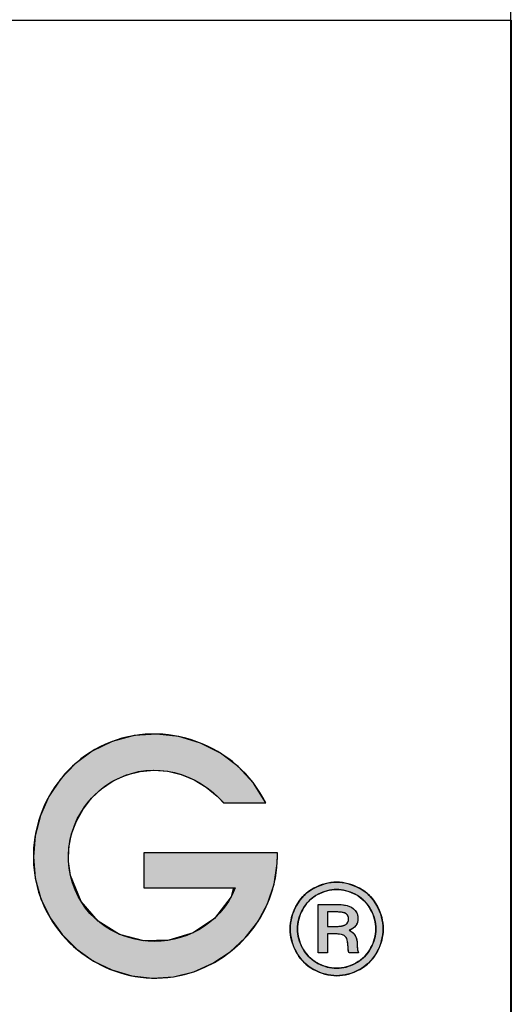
# Model space of a CAD drawing. Header units: inches. Extents: x 0 to 80, y 0 to 59.8.
# Tile 9 of 12: x 77.9 to 80, y 3.7 to 8. Entities that reach past the tile are written whole.
import ezdxf

# ---------------------------------------------------------------- set-up
doc = ezdxf.new("R2010")
doc.units = ezdxf.units.IN
doc.header["$MEASUREMENT"] = 0
doc.layers.add('Default', color=7, linetype='Continuous')
doc.layers.add('Layer_1', color=7, linetype='Continuous')

# ---------------------------------------------------------------- blocks, each defined once
blk = doc.blocks.new('block_2')
at = {"layer": 'Default', "linetype": 'Continuous'}
blk.add_hatch(color=7, dxfattribs=at).paths.add_polyline_path([(1.056640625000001, 0.1190999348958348), (1.056640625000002, 0.1178501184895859), (1.056640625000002, 0.1145353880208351), (1.056640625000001, 0.1098078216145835), (1.056640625, 0.1043194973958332), (1.056640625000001, 0.0987224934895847), (1.056640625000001, 0.0936688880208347), (1.056640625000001, 0.0898107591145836), (1.056640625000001, 0.0878001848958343), (1.05812743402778, 0.0876532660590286), (1.065147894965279, 0.0876532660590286), (1.076408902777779, 0.0876532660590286), (1.090214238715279, 0.0876532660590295), (1.10486768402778, 0.0876532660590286), (1.118673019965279, 0.0876532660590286), (1.12993402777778, 0.0876532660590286), (1.136954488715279, 0.0876532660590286), (1.134680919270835, 0.0797674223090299), (1.119760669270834, 0.0604260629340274), (1.100666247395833, 0.0474846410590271), (1.079049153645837, 0.0408476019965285), (1.056560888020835, 0.0404193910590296), (1.034852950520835, 0.0461044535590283), (1.015576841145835, 0.0578072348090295), (1.000384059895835, 0.0754321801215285), (0.9909261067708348, 0.0988837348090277), (0.9891624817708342, 0.1114258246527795), (0.9895272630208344, 0.1238606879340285), (0.991890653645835, 0.1359598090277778), (0.9961228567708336, 0.147494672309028), (1.002094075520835, 0.1582367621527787), (1.009674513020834, 0.1679575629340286), (1.018734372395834, 0.1764285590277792), (1.029143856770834, 0.1834212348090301), (1.04088982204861, 0.1887377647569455), (1.05317654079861, 0.1919200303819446), (1.065609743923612, 0.1929747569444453), (1.077964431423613, 0.1920035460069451), (1.090015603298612, 0.1891079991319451), (1.101538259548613, 0.1843897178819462), (1.112307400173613, 0.1779503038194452), (1.122098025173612, 0.1698913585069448), (1.128146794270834, 0.1636691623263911), (1.130561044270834, 0.1636691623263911), (1.135193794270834, 0.1636691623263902), (1.141262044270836, 0.1636691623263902), (1.147982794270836, 0.1636691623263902), (1.154573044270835, 0.1636691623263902), (1.160249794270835, 0.1636691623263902), (1.164230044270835, 0.1636691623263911), (1.165730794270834, 0.1636691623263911), (1.154846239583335, 0.181251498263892), (1.141107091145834, 0.1961930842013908), (1.125038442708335, 0.2082848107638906), (1.107165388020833, 0.21731756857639), (1.088013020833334, 0.223082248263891), (1.068106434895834, 0.2253697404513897), (1.047970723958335, 0.2239709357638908), (1.028130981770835, 0.2186767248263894), (1.010259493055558, 0.2099786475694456), (0.9949627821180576, 0.1986641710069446), (0.9820243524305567, 0.1850080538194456), (0.9716329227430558, 0.1694366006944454), (0.9639772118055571, 0.1523761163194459), (0.9592459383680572, 0.1342529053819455), (0.9576278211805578, 0.115493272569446), (0.9593115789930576, 0.096523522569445), (0.9644251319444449, 0.0779277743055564), (0.9725727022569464, 0.0609363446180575), (0.9833690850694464, 0.0458355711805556), (0.9964454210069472, 0.0328621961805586), (1.011432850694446, 0.0222529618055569), (1.027962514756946, 0.0142446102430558), (1.045665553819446, 0.0090738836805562), (1.064173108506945, 0.0069775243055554), (1.083116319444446, 0.0081922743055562), (1.101434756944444, 0.0127238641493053), (1.118436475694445, 0.0202328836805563), (1.133821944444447, 0.0303944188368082), (1.147291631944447, 0.0428835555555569), (1.158546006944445, 0.0573753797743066), (1.167285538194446, 0.0735449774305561), (1.173210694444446, 0.0910674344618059), (1.176021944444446, 0.1096178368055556), (1.176215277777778, 0.1160304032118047), (1.17621527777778, 0.1162987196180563), (1.17621527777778, 0.1167291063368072), (1.176215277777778, 0.117256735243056), (1.176215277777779, 0.1178167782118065), (1.176215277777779, 0.1183444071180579), (1.176215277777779, 0.1187747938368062), (1.176215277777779, 0.1190431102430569), (1.175656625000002, 0.1190999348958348), (1.168011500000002, 0.1190999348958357), (1.153341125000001, 0.1190999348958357), (1.134125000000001, 0.1190999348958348), (1.112842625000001, 0.1190999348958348), (1.091973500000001, 0.1190999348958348), (1.073997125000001, 0.1190999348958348), (1.061393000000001, 0.1190999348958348)])
at = {"layer": 'Default', "color": 7, "linetype": 'Continuous'}
blk.add_lwpolyline([(1.056640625, 0.1190999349), (1.056640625, 0.1178501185), (1.056640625, 0.114535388), (1.056640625, 0.1098078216), (1.056640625, 0.1043194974), (1.056640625, 0.0987224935), (1.056640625, 0.093668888), (1.056640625, 0.0898107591), (1.056640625, 0.08780018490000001), (1.058127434, 0.08765326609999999), (1.065147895, 0.08765326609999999), (1.0764089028, 0.08765326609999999), (1.0902142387, 0.08765326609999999), (1.104867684, 0.08765326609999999), (1.11867302, 0.08765326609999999), (1.1299340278, 0.08765326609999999), (1.1369544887, 0.08765326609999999), (1.1346809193, 0.0797674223), (1.1197606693, 0.0604260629), (1.1006662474, 0.0474846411), (1.0790491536, 0.040847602), (1.056560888, 0.0404193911), (1.0348529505, 0.0461044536), (1.0155768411, 0.0578072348), (1.0003840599, 0.0754321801), (0.9909261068, 0.0988837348), (0.9891624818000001, 0.1114258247), (0.9895272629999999, 0.1238606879), (0.9918906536, 0.135959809), (0.9961228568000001, 0.1474946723), (1.0020940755, 0.1582367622), (1.009674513, 0.1679575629), (1.0187343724, 0.176428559), (1.0291438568, 0.1834212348), (1.040889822, 0.1887377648), (1.0531765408, 0.1919200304), (1.0656097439, 0.1929747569), (1.0779644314, 0.192003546), (1.0900156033, 0.1891079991), (1.1015382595, 0.1843897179), (1.1123074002, 0.1779503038), (1.1220980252, 0.1698913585), (1.1281467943, 0.1636691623), (1.1305610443, 0.1636691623), (1.1351937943, 0.1636691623), (1.1412620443, 0.1636691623), (1.1479827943, 0.1636691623), (1.1545730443, 0.1636691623), (1.1602497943, 0.1636691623), (1.1642300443, 0.1636691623), (1.1657307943, 0.1636691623), (1.1548462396, 0.1812514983), (1.1411070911, 0.1961930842), (1.1250384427, 0.2082848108), (1.107165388, 0.2173175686), (1.0880130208, 0.2230822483), (1.0681064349, 0.2253697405), (1.047970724, 0.2239709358), (1.0281309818, 0.2186767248), (1.0102594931, 0.2099786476), (0.9949627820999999, 0.198664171), (0.9820243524, 0.1850080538), (0.9716329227, 0.1694366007), (0.9639772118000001, 0.1523761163), (0.9592459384, 0.1342529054), (0.9576278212, 0.1154932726), (0.9593115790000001, 0.0965235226), (0.9644251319, 0.0779277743), (0.9725727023, 0.0609363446), (0.9833690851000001, 0.0458355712), (0.9964454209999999, 0.0328621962), (1.0114328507, 0.0222529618), (1.0279625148, 0.0142446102), (1.0456655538, 0.0090738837), (1.0641731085, 0.0069775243), (1.0831163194, 0.0081922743), (1.1014347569, 0.0127238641), (1.1184364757, 0.0202328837), (1.1338219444, 0.0303944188), (1.1472916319, 0.0428835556), (1.1585460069, 0.05737537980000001), (1.1672855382, 0.0735449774), (1.1732106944, 0.09106743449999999), (1.1760219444, 0.1096178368), (1.1762152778, 0.1160304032), (1.1762152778, 0.1162987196), (1.1762152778, 0.1167291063), (1.1762152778, 0.1172567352), (1.1762152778, 0.1178167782), (1.1762152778, 0.1183444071), (1.1762152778, 0.1187747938), (1.1762152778, 0.1190431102), (1.175656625, 0.1190999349), (1.1680115, 0.1190999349), (1.153341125, 0.1190999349), (1.134125, 0.1190999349), (1.112842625, 0.1190999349), (1.0919735, 0.1190999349), (1.073997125, 0.1190999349), (1.061393, 0.1190999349), (1.056640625, 0.1190999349)], close=True, dxfattribs=at)
for points, knots in [([(1.165730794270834, 0.1636691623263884), (1.139946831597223, 0.215983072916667), (1.075046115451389, 0.240152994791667), (1.021674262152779, 0.2160101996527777), (0.9721815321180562, 0.1936170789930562), (0.9463433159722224, 0.1358981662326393), (0.9623616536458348, 0.0839708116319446), (0.9781222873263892, 0.0328708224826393), (1.030232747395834, 0), (1.083116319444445, 0.0081922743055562), (1.135552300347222, 0.0163438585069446), (1.176215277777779, 0.0627170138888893), (1.176215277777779, 0.1159735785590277)], [0, 0, 0, 0, 0.25, 0.25, 0.25, 0.5, 0.5, 0.5, 0.75, 0.75, 0.75, 1, 1, 1, 1]), ([(1.138441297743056, 0.0876532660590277), (1.109971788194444, 0.0189208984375), (1.007703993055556, 0.025736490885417), (0.990926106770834, 0.0988837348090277), (0.982950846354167, 0.1336602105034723), (1.001112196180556, 0.1698404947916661), (1.032891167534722, 0.1853841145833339), (1.065782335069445, 0.2014634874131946), (1.104709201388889, 0.190958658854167), (1.127970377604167, 0.1636691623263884)], [0, 0, 0, 0, 0.3333333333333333, 0.3333333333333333, 0.3333333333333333, 0.6666666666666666, 0.6666666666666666, 0.6666666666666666, 1, 1, 1, 1])]:
    blk.add_open_spline(points, degree=3, knots=knots, dxfattribs=at)
for points in [[(1.127970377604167, 0.1636691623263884), (1.127970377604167, 0.1636691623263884), (1.165730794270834, 0.1636691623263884), (1.165730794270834, 0.1636691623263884)], [(1.056640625, 0.119099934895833), (1.056640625, 0.119099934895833), (1.056640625, 0.0876532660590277), (1.056640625, 0.0876532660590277)], [(1.176215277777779, 0.119099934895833), (1.176215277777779, 0.119099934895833), (1.056640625, 0.119099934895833), (1.056640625, 0.119099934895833)], [(1.176215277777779, 0.1159735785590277), (1.176215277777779, 0.1159735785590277), (1.176215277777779, 0.119099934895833), (1.176215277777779, 0.119099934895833)], [(1.056640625, 0.0876532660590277), (1.056640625, 0.0876532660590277), (1.138441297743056, 0.0876532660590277), (1.138441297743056, 0.0876532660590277)]]:
    blk.add_open_spline(points, degree=3, dxfattribs=at)
blk = doc.blocks.new('block_5')
at = {"layer": 'Layer_1', "linetype": 'Continuous'}
h = blk.add_hatch(color=7, dxfattribs=at)
h.paths.add_polyline_path([(0.0415445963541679, 0.0836181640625), (0.0390655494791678, 0.0835405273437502), (0.0365985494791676, 0.0833076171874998), (0.0341427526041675, 0.0829194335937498), (0.031697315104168, 0.0823759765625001), (0.0292613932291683, 0.0816772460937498), (0.0268341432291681, 0.080823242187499), (0.0244147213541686, 0.0798139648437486), (0.0220022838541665, 0.0786494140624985), (0.0196351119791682, 0.0773327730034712), (0.0173912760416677, 0.0758804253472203), (0.0152711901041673, 0.0742942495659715), (0.013275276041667, 0.0725741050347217), (0.0114039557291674, 0.0707198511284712), (0.0096576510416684, 0.0687313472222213), (0.008036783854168, 0.0666084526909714), (0.0065417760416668, 0.0643510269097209), (0.0051750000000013, 0.0619643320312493), (0.003962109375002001, 0.0595281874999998), (0.0029109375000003, 0.0570688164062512), (0.0020214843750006, 0.0545859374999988), (0.0012937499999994, 0.0520792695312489), (0.0007277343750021, 0.0495485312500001), (0.0003234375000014, 0.0469934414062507), (8.0859375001e-05, 0.0444137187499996), (9e-16, 0.04180908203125), (7.91250000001e-05, 0.0392332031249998), (0.0003165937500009, 0.0366813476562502), (0.0007125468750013, 0.0341535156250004), (0.0012671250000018, 0.0316497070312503), (0.0019804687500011, 0.0291699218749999), (0.0028527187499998, 0.0267141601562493), (0.0038840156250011, 0.0242824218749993), (0.0050745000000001, 0.0218747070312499), (0.0064112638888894, 0.0195136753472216), (0.0078761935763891, 0.0172730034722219), (0.0094704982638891, 0.015158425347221), (0.0111937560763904, 0.0131700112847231), (0.0130455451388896, 0.0113078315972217), (0.0150254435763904, 0.0095719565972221), (0.0171330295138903, 0.0079624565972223), (0.0193678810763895, 0.0064794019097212), (0.0217254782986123, 0.0051247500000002), (0.0241327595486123, 0.0039230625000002), (0.0265636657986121, 0.002881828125), (0.0290183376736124, 0.0020009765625), (0.0314969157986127, 0.0012804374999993), (0.0339995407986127, 0.000720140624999), (0.0365263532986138, 0.0003200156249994), (0.039077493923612, 7.99921874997e-05), (0.0416531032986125, 0), (0.0442011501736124, 7.99921874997e-05), (0.0467281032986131, 0.0003200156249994), (0.04923396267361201, 0.000720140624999), (0.0517187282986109, 0.0012804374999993), (0.0541824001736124, 0.0020009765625), (0.0566249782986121, 0.002881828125), (0.0590464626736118, 0.0039230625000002), (0.0614468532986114, 0.0051247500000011), (0.0638057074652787, 0.0064794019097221), (0.06604437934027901, 0.0079624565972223), (0.0681553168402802, 0.0095719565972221), (0.0701385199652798, 0.0113078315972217), (0.0719939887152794, 0.0131700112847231), (0.0737217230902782, 0.0151584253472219), (0.07532172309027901, 0.0172730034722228), (0.0767939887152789, 0.0195136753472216), (0.0781336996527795, 0.0218747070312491), (0.0793171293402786, 0.0242824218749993), (0.0803441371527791, 0.0267141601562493), (0.0812143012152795, 0.0291699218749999), (0.0819271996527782, 0.0316497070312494), (0.0824824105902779, 0.0341535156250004), (0.0828795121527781, 0.0366813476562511), (0.0831180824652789, 0.0392332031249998), (0.0831976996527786, 0.04180908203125), (0.0831163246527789, 0.0444137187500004), (0.0828724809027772, 0.0469934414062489), (0.0824665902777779, 0.0495485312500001), (0.08189907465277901, 0.0520792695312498), (0.0811703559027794, 0.0545859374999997), (0.080280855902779, 0.0570688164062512), (0.0792309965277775, 0.0595281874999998), (0.0780211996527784, 0.0619643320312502), (0.0766589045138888, 0.0643510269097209), (0.07516720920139, 0.0666084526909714), (0.0735480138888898, 0.0687313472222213), (0.0718014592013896, 0.0707198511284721), (0.06992768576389, 0.0725741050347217), (0.0679268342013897, 0.0742942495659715), (0.0657990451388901, 0.0758804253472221), (0.0635444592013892, 0.0773327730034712), (0.061171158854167, 0.0786494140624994), (0.0587629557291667, 0.0798139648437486), (0.0563418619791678, 0.080823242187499), (0.0539078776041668, 0.0816772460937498), (0.0514610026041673, 0.0823759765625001), (0.0490012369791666, 0.0829194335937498), (0.0465285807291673, 0.0833076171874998), (0.0440430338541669, 0.0835405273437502)])
h.paths.add_polyline_path([(0.0415445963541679, 0.0770602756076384), (0.0394415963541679, 0.0769943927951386), (0.0373510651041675, 0.0767968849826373), (0.0352725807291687, 0.0764679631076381), (0.0332057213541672, 0.0760078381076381), (0.0311500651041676, 0.0754167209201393), (0.0291051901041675, 0.0746948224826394), (0.0270706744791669, 0.0738423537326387), (0.0250460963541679, 0.0728595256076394), (0.0230556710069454, 0.07174705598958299), (0.0211671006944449, 0.0705188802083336), (0.019384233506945, 0.0691775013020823), (0.0177072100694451, 0.0677228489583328), (0.016136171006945, 0.0661548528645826), (0.0146712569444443, 0.0644734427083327), (0.0133126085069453, 0.0626785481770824), (0.0120603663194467, 0.060770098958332), (0.0109131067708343, 0.0587533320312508), (0.0098896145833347, 0.0566972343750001), (0.009003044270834, 0.0546231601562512), (0.0082532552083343, 0.0525312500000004), (0.0076401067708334, 0.0504216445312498), (0.0071634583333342, 0.0482944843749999), (0.0068231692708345, 0.0461499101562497), (0.0066190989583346, 0.0439880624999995), (0.0065511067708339, 0.04180908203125), (0.0066184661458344, 0.0396569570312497), (0.0068204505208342, 0.0375219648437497), (0.0071569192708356, 0.0354042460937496), (0.0076277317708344, 0.033303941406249), (0.0082327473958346, 0.0312211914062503), (0.0089718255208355, 0.0291561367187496), (0.0098448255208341, 0.0271089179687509), (0.0108516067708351, 0.0250796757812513), (0.0119887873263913, 0.0230869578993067), (0.0132336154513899, 0.0211966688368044), (0.0145829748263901, 0.0194144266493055), (0.0160370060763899, 0.0177400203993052), (0.0175958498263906, 0.0161732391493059), (0.0192596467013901, 0.0147138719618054), (0.0210285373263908, 0.013361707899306), (0.0229026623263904, 0.0121165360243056), (0.0248789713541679, 0.0109796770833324), (0.0268965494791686, 0.0099709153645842), (0.0289328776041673, 0.0090964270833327), (0.0309879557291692, 0.0083562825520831), (0.0330617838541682, 0.0077505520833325), (0.0351543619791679, 0.0072793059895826), (0.0372656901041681, 0.0069426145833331), (0.0393957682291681, 0.006740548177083), (0.0415445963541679, 0.006673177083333), (0.0437161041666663, 0.006740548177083), (0.0458654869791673, 0.0069426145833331), (0.0479928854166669, 0.0072793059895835), (0.0500984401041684, 0.0077505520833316), (0.0521822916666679, 0.0083562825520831), (0.0542445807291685, 0.0090964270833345), (0.0562854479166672, 0.0099709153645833), (0.0583050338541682, 0.0109796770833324), (0.0602817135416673, 0.0121165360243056), (0.0621569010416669, 0.013361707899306), (0.0639273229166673, 0.0147138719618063), (0.0655926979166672, 0.0161732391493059), (0.0671527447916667, 0.0177400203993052), (0.0686071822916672, 0.0194144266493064), (0.0699557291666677, 0.0211966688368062), (0.0711981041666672, 0.0230869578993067), (0.0723340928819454, 0.0250796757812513), (0.0733448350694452, 0.0271089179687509), (0.0742208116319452, 0.0291561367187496), (0.0749620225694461, 0.0312211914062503), (0.0755684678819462, 0.0333039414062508), (0.0760401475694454, 0.0354042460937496), (0.0763770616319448, 0.0375219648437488), (0.0765792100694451, 0.0396569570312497), (0.0766465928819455, 0.04180908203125), (0.0765780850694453, 0.0439880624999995), (0.0763727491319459, 0.0461499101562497), (0.0760308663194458, 0.0482944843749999), (0.0755527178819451, 0.0504216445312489), (0.0749385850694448, 0.0525312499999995), (0.0741887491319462, 0.0546231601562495), (0.0733034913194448, 0.0566972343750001), (0.0722830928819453, 0.0587533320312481), (0.0711343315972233, 0.0607700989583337), (0.0698784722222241, 0.0626785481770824), (0.0685171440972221, 0.0644734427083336), (0.0670503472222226, 0.0661548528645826), (0.0654780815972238, 0.0677228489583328), (0.0638003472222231, 0.0691775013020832), (0.062017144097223, 0.0705188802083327), (0.0601284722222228, 0.0717470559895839), (0.0581378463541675, 0.0728595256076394), (0.0561104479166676, 0.0738423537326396), (0.0540699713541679, 0.0746948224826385), (0.0520162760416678, 0.0754167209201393), (0.0499492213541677, 0.0760078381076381), (0.0478686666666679, 0.0764679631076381), (0.0457744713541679, 0.07679688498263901), (0.0436664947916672, 0.0769943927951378)])
h = blk.add_hatch(color=7, dxfattribs=at)
h.paths.add_polyline_path([(0.0249972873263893, 0.0637139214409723), (0.0249972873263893, 0.06001476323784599), (0.0249972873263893, 0.0509350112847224), (0.0249972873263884, 0.0395012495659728), (0.0249972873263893, 0.028740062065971), (0.0249972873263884, 0.0216780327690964), (0.0251506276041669, 0.020467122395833), (0.0264116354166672, 0.020467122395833), (0.0284598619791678, 0.020467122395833), (0.030704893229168, 0.020467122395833), (0.0325563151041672, 0.0204671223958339), (0.0334237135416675, 0.020467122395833), (0.0334337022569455, 0.0216265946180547), (0.0334337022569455, 0.0249995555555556), (0.0334337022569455, 0.029423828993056), (0.0334337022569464, 0.033716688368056), (0.0334337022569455, 0.0366954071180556), (0.0334934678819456, 0.0373670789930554), (0.0342704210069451, 0.0373670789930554), (0.0356300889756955, 0.0373670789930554), (0.0371690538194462, 0.0373670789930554), (0.0384838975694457, 0.0373670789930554), (0.039171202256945, 0.0373670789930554), (0.0407800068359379, 0.0373475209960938), (0.0426079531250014, 0.0372647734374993), (0.0442047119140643, 0.0371170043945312), (0.0455707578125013, 0.0369039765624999), (0.0467065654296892, 0.0366254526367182), (0.0476064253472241, 0.0362812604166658), (0.0483441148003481, 0.0358729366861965), (0.0489985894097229, 0.0354010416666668), (0.0495707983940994, 0.0348653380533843), (0.050061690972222, 0.0342655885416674), (0.0504722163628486, 0.033601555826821), (0.0508097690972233, 0.0328301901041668), (0.0510962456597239, 0.0318218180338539), (0.0513342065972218, 0.030568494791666), (0.0515246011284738, 0.0290711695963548), (0.0516683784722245, 0.0273307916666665), (0.0517582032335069, 0.0254560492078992), (0.0517969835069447, 0.0243768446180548), (0.0518995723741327, 0.0233712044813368), (0.0520664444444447, 0.0224388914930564), (0.0522980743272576, 0.0215796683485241), (0.0525949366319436, 0.0207932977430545), (0.052984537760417, 0.020467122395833), (0.054364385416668, 0.020467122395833), (0.056467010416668, 0.020467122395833), (0.0587010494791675, 0.020467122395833), (0.0604751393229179, 0.020467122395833), (0.0611979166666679, 0.020467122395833), (0.0609707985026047, 0.0210109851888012), (0.0607731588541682, 0.0215221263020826), (0.0606054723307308, 0.0220007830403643), (0.0604682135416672, 0.0224471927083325), (0.060361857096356, 0.0228615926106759), (0.0602790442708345, 0.0232562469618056), (0.0602081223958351, 0.0237338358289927), (0.0601542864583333, 0.0243168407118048), (0.0601165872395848, 0.0250043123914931), (0.0600940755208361, 0.0257953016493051), (0.0600858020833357, 0.0266888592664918), (0.0600075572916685, 0.0286453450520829), (0.0598117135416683, 0.0305533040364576), (0.0595034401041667, 0.032276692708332), (0.0590846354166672, 0.0338155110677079), (0.0585571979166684, 0.0351697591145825), (0.0579201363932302, 0.0363439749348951), (0.0571666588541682, 0.0373970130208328), (0.0563004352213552, 0.0383465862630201), (0.0553219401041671, 0.0391922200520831), (0.0542316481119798, 0.0399334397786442), (0.053030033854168, 0.0405697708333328), (0.0538598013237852, 0.0411244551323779), (0.0551591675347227, 0.0417419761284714), (0.0563134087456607, 0.0424355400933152), (0.057323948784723, 0.0432049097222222), (0.0581922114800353, 0.0440498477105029), (0.0589167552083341, 0.0449699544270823), (0.0595013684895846, 0.0459606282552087), (0.0599632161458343, 0.0470198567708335), (0.0603032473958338, 0.0481476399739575), (0.0605224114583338, 0.0493439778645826), (0.0606216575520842, 0.0506088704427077), (0.0605485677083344, 0.0525261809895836), (0.0601302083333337, 0.0546037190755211), (0.0593532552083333, 0.0565090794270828), (0.0582177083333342, 0.0582417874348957), (0.0567235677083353, 0.0598013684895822), (0.0549228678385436, 0.0611478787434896), (0.0531754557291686, 0.0620047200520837), (0.051061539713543, 0.0626878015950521), (0.0485811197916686, 0.0631973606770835), (0.0457341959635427, 0.063533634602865), (0.0425207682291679, 0.0636968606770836), (0.0405275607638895, 0.0637139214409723), (0.0379184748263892, 0.0637139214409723), (0.0339427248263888, 0.0637139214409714), (0.0297184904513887, 0.0637139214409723), (0.0263639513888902, 0.0637139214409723)])
h.paths.add_polyline_path([(0.0334337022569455, 0.0440334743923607), (0.0335348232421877, 0.0440334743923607), (0.0338183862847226, 0.0440334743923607), (0.0342546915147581, 0.0440334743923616), (0.0348140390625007, 0.0440334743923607), (0.0354667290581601, 0.0440334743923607), (0.0361830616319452, 0.0440334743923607), (0.0369333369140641, 0.0440334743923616), (0.0376878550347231, 0.0440334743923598), (0.0384169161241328, 0.0440334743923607), (0.0390908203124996, 0.0440334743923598), (0.03967986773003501, 0.0440334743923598), (0.0401543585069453, 0.0440334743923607), (0.0404845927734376, 0.0440334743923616), (0.0406408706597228, 0.0440334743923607), (0.0413142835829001, 0.04403810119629), (0.0422094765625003, 0.0440601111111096), (0.0430630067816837, 0.0441002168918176), (0.0438747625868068, 0.0441583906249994), (0.0446446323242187, 0.0442346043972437), (0.0453725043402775, 0.0443288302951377), (0.0460582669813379, 0.044441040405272), (0.0467018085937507, 0.0445712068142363), (0.0473030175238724, 0.0447193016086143), (0.0478617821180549, 0.0448852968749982), (0.0483779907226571, 0.0450691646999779), (0.0488515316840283, 0.0452708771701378), (0.0492822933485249, 0.0454904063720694), (0.0496701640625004, 0.0457277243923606), (0.0500156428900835, 0.0459822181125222), (0.0503330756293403, 0.0462491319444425), (0.0506272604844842, 0.0465274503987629), (0.0508981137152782, 0.0468172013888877), (0.0511455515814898, 0.0471184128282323), (0.05136949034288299, 0.0474311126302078), (0.0515698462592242, 0.0477553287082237), (0.0517465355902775, 0.0480910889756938), (0.0518994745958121, 0.0484384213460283), (0.05202857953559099, 0.0487973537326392), (0.0521337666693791, 0.0491679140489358), (0.0522149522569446, 0.049550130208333), (0.0522720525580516, 0.0499440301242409), (0.0523049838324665, 0.0503496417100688), (0.0523136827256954, 0.0507665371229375), (0.0522993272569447, 0.0511783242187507), (0.0522626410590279, 0.0515771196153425), (0.0522036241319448, 0.0519628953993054), (0.0521222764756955, 0.0523356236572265), (0.05201859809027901, 0.0526952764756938), (0.0518925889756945, 0.0530418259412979), (0.0517442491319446, 0.053375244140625), (0.0515735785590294, 0.0536955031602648), (0.0513805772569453, 0.0540025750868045), (0.051165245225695, 0.0542964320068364), (0.0509275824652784, 0.0545770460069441), (0.0506675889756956, 0.0548443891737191), (0.0503852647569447, 0.0550984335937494), (0.0500806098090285, 0.0553391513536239), (0.049743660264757, 0.0555677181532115), (0.0493575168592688, 0.0557800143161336), (0.0489218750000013, 0.0559756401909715), (0.0484367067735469, 0.0561546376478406), (0.0479019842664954, 0.0563170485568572), (0.0473176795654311, 0.0564629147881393), (0.0466837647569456, 0.0565922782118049), (0.0460002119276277, 0.0567051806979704), (0.0452669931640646, 0.0568016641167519), (0.0444840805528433, 0.0568817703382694), (0.0436514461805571, 0.0569455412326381), (0.0427690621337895, 0.0569930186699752), (0.0418369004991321, 0.0570242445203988), (0.0408549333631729, 0.0570392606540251), (0.0403862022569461, 0.0570407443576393), (0.0401838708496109, 0.0570407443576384), (0.0398213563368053, 0.0570407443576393), (0.0393274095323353, 0.0570407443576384), (0.0387307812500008, 0.0570407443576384), (0.0380602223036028, 0.0570407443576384), (0.0373444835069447, 0.0570407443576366), (0.0366123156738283, 0.0570407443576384), (0.03589246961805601, 0.0570407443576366), (0.0352136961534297, 0.0570407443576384), (0.0346047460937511, 0.0570407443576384), (0.0340943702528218, 0.0570407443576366), (0.0337113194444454, 0.0570407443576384), (0.0334843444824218, 0.0570407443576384), (0.0334337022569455, 0.0570253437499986), (0.0334337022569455, 0.0567436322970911), (0.0334337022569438, 0.0561483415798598), (0.0334337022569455, 0.05529300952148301), (0.0334337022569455, 0.054231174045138), (0.0334337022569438, 0.0530163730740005), (0.0334337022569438, 0.0517021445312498), (0.0334337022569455, 0.0503420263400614), (0.0334337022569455, 0.04898955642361), (0.0334337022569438, 0.0476982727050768), (0.0334337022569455, 0.0465217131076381), (0.0334337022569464, 0.0455134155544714), (0.0334337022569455, 0.0447269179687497), (0.0334337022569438, 0.044215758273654)])
at = {"layer": 'Layer_1', "color": 7, "linetype": 'Continuous'}
for points in [[(0.0415445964, 0.0836181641), (0.04404303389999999, 0.0835405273), (0.0465285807, 0.0833076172), (0.049001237, 0.08291943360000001), (0.0514610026, 0.0823759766), (0.0539078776, 0.0816772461), (0.056341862, 0.08082324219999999), (0.0587629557, 0.0798139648), (0.06117115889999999, 0.0786494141), (0.0635444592, 0.077332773), (0.0657990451, 0.0758804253), (0.0679268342, 0.0742942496), (0.0699276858, 0.072574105), (0.0718014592, 0.07071985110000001), (0.0735480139, 0.0687313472), (0.0751672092, 0.0666084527), (0.0766589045, 0.06435102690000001), (0.0780211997, 0.061964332), (0.0792309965, 0.0595281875), (0.0802808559, 0.0570688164), (0.0811703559, 0.0545859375), (0.08189907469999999, 0.0520792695), (0.0824665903, 0.0495485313), (0.0828724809, 0.0469934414), (0.0831163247, 0.0444137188), (0.0831976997, 0.041809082), (0.0831180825, 0.0392332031), (0.08287951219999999, 0.0366813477), (0.0824824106, 0.0341535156), (0.0819271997, 0.031649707), (0.0812143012, 0.0291699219), (0.0803441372, 0.0267141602), (0.0793171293, 0.0242824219), (0.0781336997, 0.021874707), (0.0767939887, 0.0195136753), (0.0753217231, 0.0172730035), (0.0737217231, 0.0151584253), (0.0719939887, 0.0131700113), (0.07013852, 0.0113078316), (0.06815531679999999, 0.0095719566), (0.0660443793, 0.0079624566), (0.0638057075, 0.006479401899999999), (0.0614468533, 0.00512475), (0.0590464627, 0.0039230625), (0.0566249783, 0.0028818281), (0.05418240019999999, 0.0020009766), (0.0517187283, 0.0012804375), (0.04923396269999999, 0.0007201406), (0.0467281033, 0.0003200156), (0.0442011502, 7.99922e-05), (0.0416531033, 0), (0.0390774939, 7.99922e-05), (0.0365263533, 0.0003200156), (0.0339995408, 0.0007201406), (0.0314969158, 0.0012804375), (0.0290183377, 0.0020009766), (0.0265636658, 0.0028818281), (0.0241327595, 0.0039230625), (0.0217254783, 0.00512475), (0.0193678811, 0.006479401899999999), (0.0171330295, 0.0079624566), (0.0150254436, 0.0095719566), (0.0130455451, 0.0113078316), (0.0111937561, 0.0131700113), (0.0094704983, 0.0151584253), (0.0078761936, 0.0172730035), (0.0064112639, 0.0195136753), (0.0050745, 0.021874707), (0.0038840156, 0.0242824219), (0.0028527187, 0.0267141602), (0.0019804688, 0.0291699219), (0.001267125, 0.031649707), (0.0007125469, 0.0341535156), (0.0003165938, 0.0366813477), (7.9125e-05, 0.0392332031), (0, 0.041809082), (8.08594e-05, 0.0444137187), (0.0003234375, 0.0469934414), (0.0007277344, 0.0495485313), (0.00129375, 0.0520792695), (0.0020214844, 0.0545859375), (0.0029109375, 0.0570688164), (0.0039621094, 0.0595281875), (0.005175, 0.061964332), (0.006541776, 0.06435102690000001), (0.0080367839, 0.0666084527), (0.009657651, 0.0687313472), (0.0114039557, 0.07071985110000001), (0.013275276, 0.072574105), (0.0152711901, 0.0742942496), (0.017391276, 0.0758804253), (0.019635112, 0.077332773), (0.0220022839, 0.0786494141), (0.0244147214, 0.0798139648), (0.0268341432, 0.08082324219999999), (0.0292613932, 0.0816772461), (0.0316973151, 0.0823759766), (0.0341427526, 0.08291943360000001), (0.0365985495, 0.0833076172), (0.0390655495, 0.0835405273), (0.0415445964, 0.0836181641)], [(0.0415445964, 0.07706027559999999), (0.0394415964, 0.0769943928), (0.0373510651, 0.076796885), (0.0352725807, 0.0764679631), (0.0332057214, 0.0760078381), (0.0311500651, 0.0754167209), (0.0291051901, 0.0746948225), (0.0270706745, 0.0738423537), (0.0250460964, 0.0728595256), (0.023055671, 0.07174705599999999), (0.0211671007, 0.0705188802), (0.0193842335, 0.0691775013), (0.0177072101, 0.067722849), (0.016136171, 0.0661548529), (0.0146712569, 0.0644734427), (0.0133126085, 0.0626785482), (0.0120603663, 0.060770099), (0.0109131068, 0.05875333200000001), (0.009889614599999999, 0.0566972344), (0.0090030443, 0.05462316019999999), (0.0082532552, 0.05253125), (0.0076401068, 0.0504216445), (0.0071634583, 0.0482944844), (0.0068231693, 0.0461499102), (0.006619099, 0.0439880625), (0.0065511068, 0.041809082), (0.0066184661, 0.039656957), (0.0068204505, 0.0375219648), (0.007156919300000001, 0.0354042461), (0.007627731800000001, 0.0333039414), (0.0082327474, 0.0312211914), (0.0089718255, 0.0291561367), (0.009844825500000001, 0.027108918), (0.0108516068, 0.0250796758), (0.0119887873, 0.0230869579), (0.0132336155, 0.0211966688), (0.0145829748, 0.0194144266), (0.0160370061, 0.0177400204), (0.0175958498, 0.0161732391), (0.0192596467, 0.014713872), (0.0210285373, 0.0133617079), (0.0229026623, 0.012116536), (0.0248789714, 0.0109796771), (0.0268965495, 0.0099709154), (0.0289328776, 0.0090964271), (0.0309879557, 0.0083562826), (0.0330617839, 0.0077505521), (0.035154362, 0.007279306), (0.0372656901, 0.0069426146), (0.0393957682, 0.0067405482), (0.0415445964, 0.006673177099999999), (0.0437161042, 0.0067405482), (0.045865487, 0.0069426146), (0.0479928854, 0.007279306), (0.0500984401, 0.0077505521), (0.0521822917, 0.0083562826), (0.0542445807, 0.0090964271), (0.0562854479, 0.0099709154), (0.0583050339, 0.0109796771), (0.06028171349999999, 0.012116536), (0.06215690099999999, 0.0133617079), (0.0639273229, 0.014713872), (0.0655926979, 0.0161732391), (0.06715274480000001, 0.0177400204), (0.0686071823, 0.0194144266), (0.0699557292, 0.0211966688), (0.0711981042, 0.0230869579), (0.0723340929, 0.0250796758), (0.07334483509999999, 0.027108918), (0.0742208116, 0.0291561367), (0.0749620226, 0.0312211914), (0.0755684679, 0.0333039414), (0.0760401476, 0.0354042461), (0.0763770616, 0.0375219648), (0.0765792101, 0.039656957), (0.0766465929, 0.041809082), (0.0765780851, 0.0439880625), (0.0763727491, 0.0461499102), (0.0760308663, 0.0482944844), (0.0755527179, 0.0504216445), (0.0749385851, 0.05253125), (0.0741887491, 0.05462316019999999), (0.0733034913, 0.0566972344), (0.0722830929, 0.05875333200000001), (0.0711343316, 0.060770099), (0.0698784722, 0.0626785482), (0.0685171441, 0.0644734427), (0.0670503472, 0.0661548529), (0.0654780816, 0.067722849), (0.0638003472, 0.0691775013), (0.0620171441, 0.0705188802), (0.0601284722, 0.07174705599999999), (0.0581378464, 0.0728595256), (0.0561104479, 0.0738423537), (0.0540699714, 0.0746948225), (0.05201627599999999, 0.0754167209), (0.04994922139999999, 0.0760078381), (0.0478686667, 0.0764679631), (0.0457744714, 0.076796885), (0.0436664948, 0.0769943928), (0.0415445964, 0.07706027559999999)], [(0.0249972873, 0.0637139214), (0.0263639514, 0.0637139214), (0.0297184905, 0.0637139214), (0.0339427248, 0.0637139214), (0.0379184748, 0.0637139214), (0.0405275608, 0.0637139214), (0.0425207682, 0.0636968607), (0.045734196, 0.0635336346), (0.0485811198, 0.0631973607), (0.0510615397, 0.0626878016), (0.05317545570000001, 0.0620047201), (0.0549228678, 0.0611478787), (0.0567235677, 0.05980136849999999), (0.0582177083, 0.0582417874), (0.0593532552, 0.0565090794), (0.0601302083, 0.0546037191), (0.06054856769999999, 0.052526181), (0.0606216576, 0.0506088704), (0.0605224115, 0.0493439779), (0.0603032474, 0.04814764), (0.0599632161, 0.0470198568), (0.0595013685, 0.0459606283), (0.0589167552, 0.0449699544), (0.0581922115, 0.0440498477), (0.0573239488, 0.0432049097), (0.0563134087, 0.0424355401), (0.0551591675, 0.0417419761), (0.0538598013, 0.0411244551), (0.0530300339, 0.0405697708), (0.05423164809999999, 0.0399334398), (0.05532194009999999, 0.0391922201), (0.0563004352, 0.0383465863), (0.05716665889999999, 0.037397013), (0.0579201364, 0.0363439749), (0.0585571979, 0.0351697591), (0.0590846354, 0.0338155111), (0.0595034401, 0.0322766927), (0.0598117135, 0.030553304), (0.06000755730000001, 0.0286453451), (0.0600858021, 0.0266888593), (0.0600940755, 0.0257953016), (0.06011658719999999, 0.0250043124), (0.0601542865, 0.0243168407), (0.0602081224, 0.0237338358), (0.06027904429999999, 0.023256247), (0.0603618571, 0.0228615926), (0.0604682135, 0.0224471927), (0.0606054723, 0.022000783), (0.0607731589, 0.0215221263), (0.0609707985, 0.0210109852), (0.0611979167, 0.0204671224), (0.06047513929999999, 0.0204671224), (0.0587010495, 0.0204671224), (0.0564670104, 0.0204671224), (0.0543643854, 0.0204671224), (0.0529845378, 0.0204671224), (0.0525949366, 0.0207932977), (0.0522980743, 0.0215796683), (0.0520664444, 0.0224388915), (0.0518995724, 0.0233712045), (0.0517969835, 0.0243768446), (0.05175820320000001, 0.0254560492), (0.05166837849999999, 0.0273307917), (0.0515246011, 0.0290711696), (0.0513342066, 0.0305684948), (0.0510962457, 0.03182181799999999), (0.0508097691, 0.0328301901), (0.0504722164, 0.0336015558), (0.050061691, 0.0342655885), (0.0495707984, 0.0348653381), (0.04899858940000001, 0.0354010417), (0.0483441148, 0.0358729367), (0.0476064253, 0.0362812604), (0.0467065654, 0.0366254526), (0.0455707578, 0.0369039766), (0.04420471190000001, 0.0371170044), (0.0426079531, 0.0372647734), (0.0407800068, 0.037347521), (0.0391712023, 0.037367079), (0.0384838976, 0.037367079), (0.0371690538, 0.037367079), (0.035630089, 0.037367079), (0.034270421, 0.037367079), (0.0334934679, 0.037367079), (0.0334337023, 0.0366954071), (0.0334337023, 0.0337166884), (0.0334337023, 0.029423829), (0.0334337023, 0.0249995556), (0.0334337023, 0.0216265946), (0.0334237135, 0.0204671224), (0.0325563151, 0.0204671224), (0.0307048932, 0.0204671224), (0.028459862, 0.0204671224), (0.0264116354, 0.0204671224), (0.0251506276, 0.0204671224), (0.0249972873, 0.0216780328), (0.0249972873, 0.0287400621), (0.0249972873, 0.0395012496), (0.0249972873, 0.0509350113), (0.0249972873, 0.0600147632), (0.0249972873, 0.0637139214)], [(0.0334337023, 0.0440334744), (0.0335348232, 0.0440334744), (0.0338183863, 0.0440334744), (0.0342546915, 0.0440334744), (0.0348140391, 0.0440334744), (0.0354667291, 0.0440334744), (0.0361830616, 0.0440334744), (0.0369333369, 0.0440334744), (0.037687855, 0.0440334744), (0.0384169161, 0.0440334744), (0.0390908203, 0.0440334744), (0.0396798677, 0.0440334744), (0.0401543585, 0.0440334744), (0.0404845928, 0.0440334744), (0.0406408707, 0.0440334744), (0.0413142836, 0.0440381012), (0.0422094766, 0.0440601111), (0.0430630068, 0.0441002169), (0.0438747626, 0.04415839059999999), (0.04464463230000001, 0.0442346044), (0.0453725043, 0.0443288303), (0.046058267, 0.0444410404), (0.04670180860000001, 0.0445712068), (0.0473030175, 0.0447193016), (0.0478617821, 0.0448852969), (0.04837799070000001, 0.0450691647), (0.0488515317, 0.0452708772), (0.0492822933, 0.0454904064), (0.0496701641, 0.0457277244), (0.0500156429, 0.04598221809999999), (0.0503330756, 0.0462491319), (0.0506272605, 0.0465274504), (0.0508981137, 0.04681720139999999), (0.0511455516, 0.0471184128), (0.0513694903, 0.0474311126), (0.0515698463, 0.0477553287), (0.0517465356, 0.048091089), (0.0518994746, 0.0484384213), (0.05202857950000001, 0.0487973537), (0.0521337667, 0.04916791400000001), (0.05221495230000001, 0.04955013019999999), (0.0522720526, 0.04994403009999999), (0.0523049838, 0.0503496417), (0.0523136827, 0.0507665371), (0.0522993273, 0.0511783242), (0.0522626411, 0.0515771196), (0.0522036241, 0.0519628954), (0.0521222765, 0.0523356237), (0.05201859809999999, 0.05269527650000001), (0.051892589, 0.0530418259), (0.0517442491, 0.0533752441), (0.0515735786, 0.0536955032), (0.05138057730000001, 0.0540025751), (0.05116524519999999, 0.054296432), (0.0509275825, 0.054577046), (0.05066758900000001, 0.0548443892), (0.0503852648, 0.0550984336), (0.0500806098, 0.05533915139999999), (0.04974366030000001, 0.0555677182), (0.0493575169, 0.0557800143), (0.048921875, 0.0559756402), (0.0484367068, 0.05615463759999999), (0.0479019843, 0.0563170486), (0.0473176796, 0.05646291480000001), (0.04668376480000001, 0.05659227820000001), (0.0460002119, 0.0567051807), (0.0452669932, 0.0568016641), (0.0444840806, 0.0568817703), (0.0436514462, 0.0569455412), (0.0427690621, 0.0569930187), (0.0418369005, 0.0570242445), (0.0408549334, 0.0570392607), (0.0403862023, 0.0570407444), (0.0401838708, 0.0570407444), (0.0398213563, 0.0570407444), (0.0393274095, 0.0570407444), (0.0387307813, 0.0570407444), (0.0380602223, 0.0570407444), (0.0373444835, 0.0570407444), (0.03661231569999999, 0.0570407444), (0.0358924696, 0.0570407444), (0.0352136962, 0.0570407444), (0.0346047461, 0.0570407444), (0.0340943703, 0.0570407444), (0.0337113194, 0.0570407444), (0.0334843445, 0.0570407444), (0.0334337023, 0.0570253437), (0.0334337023, 0.05674363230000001), (0.0334337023, 0.0561483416), (0.0334337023, 0.0552930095), (0.0334337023, 0.05423117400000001), (0.0334337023, 0.05301637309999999), (0.0334337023, 0.05170214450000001), (0.0334337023, 0.0503420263), (0.0334337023, 0.0489895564), (0.0334337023, 0.0476982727), (0.0334337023, 0.04652171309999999), (0.0334337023, 0.0455134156), (0.0334337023, 0.044726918), (0.0334337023, 0.0442157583), (0.0334337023, 0.0440334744)]]:
    blk.add_lwpolyline(points, close=True, dxfattribs=at)
for points, knots in [([(0.041544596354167, 0.0836181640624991), (0.048502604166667, 0.0836181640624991), (0.0553114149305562, 0.0818210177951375), (0.061971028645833, 0.0782267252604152), (0.0686442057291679, 0.0746256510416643), (0.0738525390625, 0.0694783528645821), (0.0775824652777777, 0.0627712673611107), (0.0813123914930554, 0.0560574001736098), (0.0831976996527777, 0.0490790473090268), (0.0831976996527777, 0.0418090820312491), (0.0831976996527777, 0.0346204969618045), (0.0813530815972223, 0.0277099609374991), (0.0777045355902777, 0.021077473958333), (0.0740288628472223, 0.0144449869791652), (0.0688747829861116, 0.0092705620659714), (0.0622422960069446, 0.0055609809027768), (0.0556233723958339, 0.0018513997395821), (0.0487603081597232, 0), (0.0416531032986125, 0), (0.034464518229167, 0), (0.0275607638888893, 0.0018513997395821), (0.0209282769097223, 0.0055609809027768), (0.0143093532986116, 0.0092705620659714), (0.0091552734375, 0.0144449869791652), (0.0055067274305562, 0.021077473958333), (0.0018310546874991, 0.0277099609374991), (0, 0.0346204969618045), (0, 0.0418090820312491), (0, 0.0490790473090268), (0.001871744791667, 0.0560574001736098), (0.005615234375, 0.0627712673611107), (0.009358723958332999, 0.0694783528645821), (0.014567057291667, 0.0746256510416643), (0.021199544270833, 0.0782267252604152), (0.0278862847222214, 0.0818210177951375), (0.0346408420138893, 0.0836181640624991), (0.041544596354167, 0.0836181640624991)], [0, 0, 0, 0, 0.0833333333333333, 0.0833333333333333, 0.0833333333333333, 0.1666666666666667, 0.1666666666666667, 0.1666666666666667, 0.25, 0.25, 0.25, 0.3333333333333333, 0.3333333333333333, 0.3333333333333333, 0.4166666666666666, 0.4166666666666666, 0.4166666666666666, 0.5, 0.5, 0.5, 0.5833333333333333, 0.5833333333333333, 0.5833333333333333, 0.6666666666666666, 0.6666666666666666, 0.6666666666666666, 0.75, 0.75, 0.75, 0.8333333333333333, 0.8333333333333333, 0.8333333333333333, 0.9166666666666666, 0.9166666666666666, 0.9166666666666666, 1, 1, 1, 1]), ([(0.041544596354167, 0.0770602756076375), (0.035685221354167, 0.0770602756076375), (0.0299750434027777, 0.0755343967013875), (0.024373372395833, 0.0725029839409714), (0.0187852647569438, 0.0694580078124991), (0.0144178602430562, 0.0651041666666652), (0.0112847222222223, 0.0594346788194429), (0.0081244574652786, 0.0537651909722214), (0.006551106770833, 0.0478854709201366), (0.006551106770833, 0.0418090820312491), (0.006551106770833, 0.0358072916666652), (0.0081108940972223, 0.0300021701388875), (0.0112169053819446, 0.0244072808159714), (0.0143364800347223, 0.0188056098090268), (0.0186631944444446, 0.0144585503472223), (0.024210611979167, 0.0113457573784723), (0.0297715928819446, 0.0082329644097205), (0.0355495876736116, 0.006673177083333), (0.041544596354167, 0.006673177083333), (0.047607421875, 0.006673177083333), (0.0534125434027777, 0.0082329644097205), (0.0589735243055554, 0.0113457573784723), (0.0645209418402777, 0.0144585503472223), (0.0688612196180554, 0.0188056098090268), (0.0719672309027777, 0.0244072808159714), (0.0750868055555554, 0.0300021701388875), (0.0766465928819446, 0.0358072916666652), (0.0766465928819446, 0.0418090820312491), (0.0766465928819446, 0.0478854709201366), (0.0750596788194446, 0.0537651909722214), (0.0719129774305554, 0.0594346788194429), (0.0687662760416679, 0.0651041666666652), (0.0643988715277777, 0.0694580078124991), (0.0588107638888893, 0.0725029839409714), (0.0532090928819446, 0.0755343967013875), (0.0474582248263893, 0.0770602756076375), (0.041544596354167, 0.0770602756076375)], [0, 0, 0, 0, 0.0833333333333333, 0.0833333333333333, 0.0833333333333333, 0.1666666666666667, 0.1666666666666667, 0.1666666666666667, 0.25, 0.25, 0.25, 0.3333333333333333, 0.3333333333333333, 0.3333333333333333, 0.4166666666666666, 0.4166666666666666, 0.4166666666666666, 0.5, 0.5, 0.5, 0.5833333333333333, 0.5833333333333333, 0.5833333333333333, 0.6666666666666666, 0.6666666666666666, 0.6666666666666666, 0.75, 0.75, 0.75, 0.8333333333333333, 0.8333333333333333, 0.8333333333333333, 0.9166666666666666, 0.9166666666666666, 0.9166666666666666, 1, 1, 1, 1]), ([(0.0409749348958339, 0.0637139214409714), (0.047566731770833, 0.0637139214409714), (0.0522732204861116, 0.0628255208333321), (0.055094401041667, 0.0610419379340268), (0.0587836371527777, 0.0586005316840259), (0.060628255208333, 0.0552639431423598), (0.060628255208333, 0.0510457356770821), (0.060628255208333, 0.0485975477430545), (0.060017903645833, 0.0465020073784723), (0.0587700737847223, 0.044759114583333), (0.0574951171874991, 0.0430162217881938), (0.0555013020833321, 0.0416598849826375), (0.0527479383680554, 0.0406968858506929), (0.0551215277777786, 0.039659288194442), (0.0569254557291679, 0.0380791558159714), (0.058146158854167, 0.035970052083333), (0.0593532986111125, 0.033860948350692), (0.060017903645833, 0.0308024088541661), (0.0600857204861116, 0.0267944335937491), (0.0600857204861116, 0.0250244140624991), (0.0601535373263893, 0.0237765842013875), (0.0603162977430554, 0.0230780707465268), (0.0604519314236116, 0.0223727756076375), (0.060750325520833, 0.0215047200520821), (0.061197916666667, 0.0204671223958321)], [0, 0, 0, 0, 0.125, 0.125, 0.125, 0.25, 0.25, 0.25, 0.375, 0.375, 0.375, 0.5, 0.5, 0.5, 0.625, 0.625, 0.625, 0.75, 0.75, 0.75, 0.875, 0.875, 0.875, 1, 1, 1, 1]), ([(0.0406494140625, 0.0440334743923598), (0.0451524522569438, 0.0440334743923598), (0.0482449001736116, 0.0446506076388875), (0.0498725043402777, 0.0458713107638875), (0.0514865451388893, 0.0470920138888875), (0.0523139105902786, 0.0486992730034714), (0.0523139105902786, 0.0507066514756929), (0.0523139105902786, 0.0527072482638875), (0.051554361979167, 0.0542670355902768), (0.0500352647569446, 0.0553724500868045), (0.0485161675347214, 0.0564914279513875), (0.0453152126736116, 0.0570407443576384), (0.0404188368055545, 0.0570407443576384)], [0, 0, 0, 0, 0.25, 0.25, 0.25, 0.5, 0.5, 0.5, 0.75, 0.75, 0.75, 1, 1, 1, 1]), ([(0.0527479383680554, 0.0204671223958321), (0.052083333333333, 0.0217963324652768), (0.0517578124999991, 0.02349853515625), (0.0517578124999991, 0.0255805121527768), (0.0516086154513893, 0.0294257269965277), (0.051228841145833, 0.0320298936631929), (0.0505913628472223, 0.0333658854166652), (0.0499538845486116, 0.0346950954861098), (0.048909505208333, 0.0356920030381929), (0.0474310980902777, 0.0363633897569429), (0.0458713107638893, 0.0370347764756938), (0.043131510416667, 0.0373670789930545), (0.0391981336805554, 0.0373670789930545)], [0, 0, 0, 0, 0.25, 0.25, 0.25, 0.5, 0.5, 0.5, 0.75, 0.75, 0.75, 1, 1, 1, 1])]:
    blk.add_open_spline(points, degree=3, knots=knots, dxfattribs=at)
for points in [[(0.0249972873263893, 0.0637139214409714), (0.0249972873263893, 0.0637139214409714), (0.0409749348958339, 0.0637139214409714), (0.0409749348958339, 0.0637139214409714)], [(0.0249972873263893, 0.0204671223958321), (0.0249972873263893, 0.0204671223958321), (0.0249972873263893, 0.0637139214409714), (0.0249972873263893, 0.0637139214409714)], [(0.0404188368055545, 0.0570407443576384), (0.0404188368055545, 0.0570407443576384), (0.0334337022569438, 0.0570407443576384), (0.0334337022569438, 0.0570407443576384)], [(0.0334337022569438, 0.0570407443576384), (0.0334337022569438, 0.0570407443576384), (0.0334337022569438, 0.0440334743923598), (0.0334337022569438, 0.0440334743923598)], [(0.0334337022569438, 0.0440334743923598), (0.0334337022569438, 0.0440334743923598), (0.0406494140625, 0.0440334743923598), (0.0406494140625, 0.0440334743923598)], [(0.0391981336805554, 0.0373670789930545), (0.0391981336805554, 0.0373670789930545), (0.0334337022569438, 0.0373670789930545), (0.0334337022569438, 0.0373670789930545)], [(0.0334337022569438, 0.0373670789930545), (0.0334337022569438, 0.0373670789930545), (0.0334337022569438, 0.0204671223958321), (0.0334337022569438, 0.0204671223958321)], [(0.0334337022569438, 0.0204671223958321), (0.0334337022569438, 0.0204671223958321), (0.0249972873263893, 0.0204671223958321), (0.0249972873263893, 0.0204671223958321)], [(0.061197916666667, 0.0204671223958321), (0.061197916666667, 0.0204671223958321), (0.0527479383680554, 0.0204671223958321), (0.0527479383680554, 0.0204671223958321)]]:
    blk.add_open_spline(points, degree=3, dxfattribs=at)
blk = doc.blocks.new('block_4')
at = {"layer": 'Layer_1', "color": 7}
blk.add_blockref('block_5', (-0.0993265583, -0.0301025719), dxfattribs=at)
blk = doc.blocks.new('block_3')
at = {"layer": 'Layer_1', "color": 7}
blk.add_blockref('block_4', (-0.0141566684, -0.0643554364), dxfattribs=at)
blk = doc.blocks.new('Block1')
at = {"layer": 'Default', "color": 7}
for name, p in [('block_2', (2.0929022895, 0.6995713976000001)), ('block_3', (3.3939523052, 0.8031739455))]:
    blk.add_blockref(name, p, dxfattribs=at)
blk = doc.blocks.new('Block13')
at = {"layer": 'Default', "color": 7, "linetype": 'Continuous'}
for p, q in [((0, 1.6478973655), (3.5154829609, 1.6478973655)), ((3.5154829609, 1.6478973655), (3.5154829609, 0))]:
    blk.add_line(p, q, dxfattribs=at)
at = {"layer": 'Default', "color": 7}
blk.add_blockref('Block1', (0.0370558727, 0.0840912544), dxfattribs=at)
at = {"layer": 'Default', "insert": (0.0298428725, 1.629198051), "char_height": 0.07, "width": 3.4863909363, "attachment_point": 1}
blk.add_mtext('{\\fArial|b0||i0||c0|p34;\\C7;\\W1.;\\T1.;Data subject to change without notice. Isometric drawing not to scale.}', dxfattribs=at)
blk = doc.blocks.new('Block11')
at = {"layer": 'Default', "color": 7}
blk.add_blockref('Block13', (0, 0), dxfattribs=at)
blk = doc.blocks.new('Block10')
at = {"layer": 'Default', "color": 7}
blk.add_blockref('Block11', (0, 0), dxfattribs=at)
blk = doc.blocks.new('Block2')
at = {"layer": 'Default', "color": 7, "xscale": 15, "yscale": 15, "zscale": 15}
blk.add_blockref('Block10', (-52.7440254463, 0), dxfattribs=at)
blk = doc.blocks.new('Block222')
at = {"layer": 'Default', "color": 7}
blk.add_blockref('Block2', (106.578449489, -49.503259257), dxfattribs=at)

msp = doc.modelspace()

# ---------------------------------------------------------------- linework, layer by layer
at = {"layer": 'Default', "color": 7, "linetype": 'Continuous'}
msp.add_line((79.9999731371, -8.3365e-06), (79.9999731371, 59.7829388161), dxfattribs=at)

# ---------------------------------------------------------------- block references
at = {"layer": 'Default', "color": 7, "xscale": 0.325, "yscale": 0.325, "zscale": 0.325}
msp.add_blockref('Block222', (45.3678203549, 16.088822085), dxfattribs=at)

doc.saveas('drawing.dxf')
